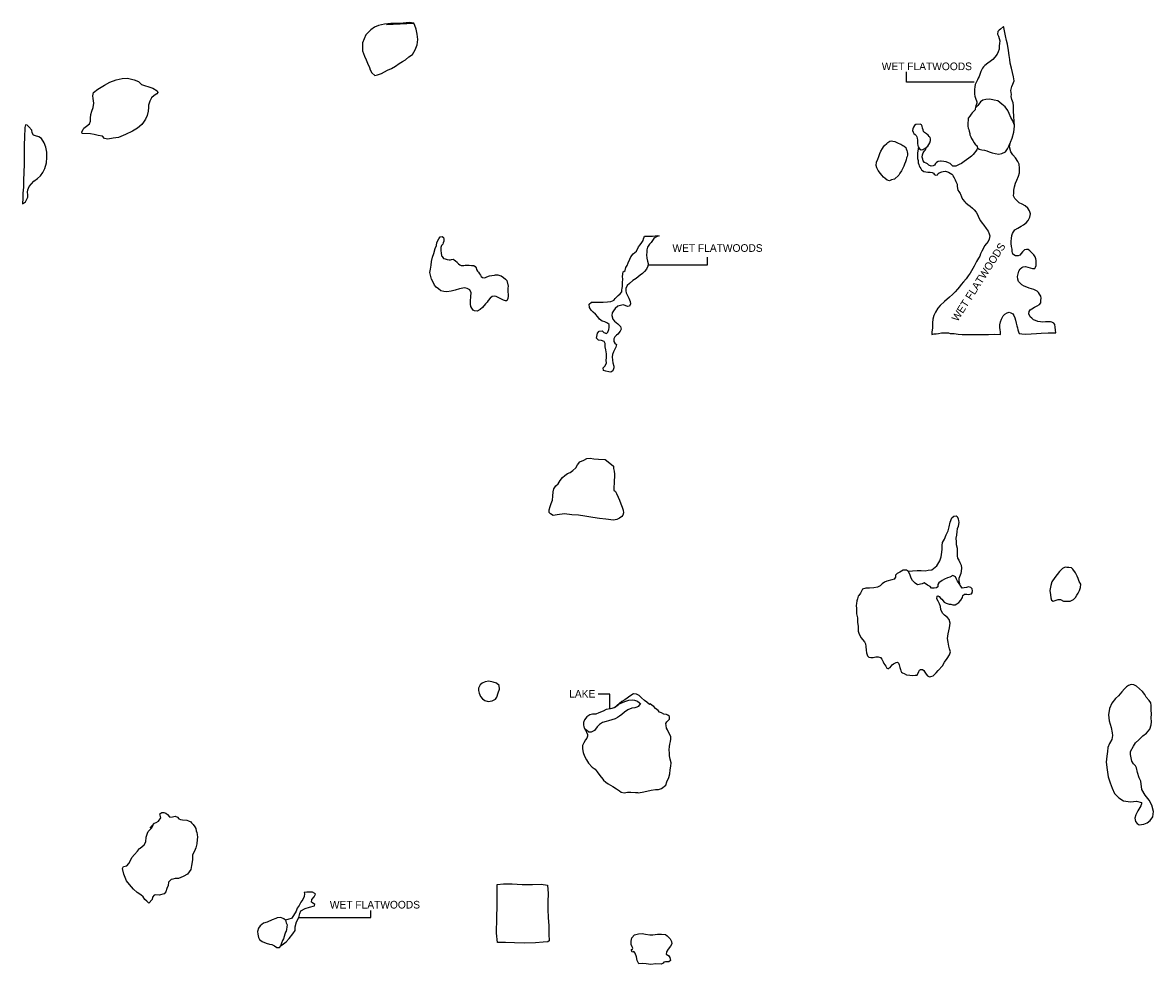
# Model space of a CAD drawing. Extents: x 197904 to 213777, y 844255 to 875839.
# Tile 2 of 2: x 197922 to 212733, y 863502 to 875839. Entities that reach past the tile are written whole.
import ezdxf
from ezdxf.enums import TextEntityAlignment as Align

# ---------------------------------------------------------------- set-up
doc = ezdxf.new("R2010")
doc.units = 0
doc.header["$LTSCALE"] = 800
doc.layers.add('WETLANDS', color=11, linetype='CONTINUOUS')

msp = doc.modelspace()

# ---------------------------------------------------------------- linework, layer by layer
at = {"layer": 'WETLANDS', "color": 0}
for p, q in [((209500, 875059), (209500, 875195)), ((210387, 875059), (209500, 875059)), ((206893, 872666), (206893, 872768)), ((206118, 872666), (206893, 872666)), ((205923, 867045), (205876, 867016)), ((205963, 867040), (205923, 867045)), ((205614, 867041), (205459, 867041)), ((205614, 866848), (205614, 867041)), ((205740, 866920), (205711, 866893)), ((205769, 866944), (205740, 866920)), ((205809, 866966), (205769, 866944)), ((205842, 866991), (205809, 866966)), ((205876, 867016), (205842, 866991)), ((205996, 867025), (205963, 867040)), ((206029, 866992), (205996, 867025)), ((205353, 866773), (205312, 866744)), ((205386, 866779), (205353, 866773)), ((205431, 866780), (205386, 866779)), ((205468, 866796), (205431, 866780)), ((205526, 866821), (205468, 866796)), ((205566, 866841), (205526, 866821)), ((205623, 866850), (205566, 866841)), ((205640, 866853), (205623, 866850)), ((205680, 866869), (205640, 866853)), ((205711, 866893), (205680, 866869)), ((205283, 866706), (205268, 866670)), ((205268, 866670), (205270, 866638)), ((205270, 866638), (205274, 866612)), ((205274, 866612), (205278, 866603)), ((205278, 866603), (205288, 866584)), ((205312, 866744), (205283, 866706)), ((201537, 864115), (202481, 864115)), ((202481, 864115), (202481, 864210))]:
    msp.add_line(p, q, dxfattribs=at)
for points in [[(203046, 875830), (202980, 875832), (202907, 875832), (202818, 875828), (202743, 875825), (202660, 875820), (202585, 875802), (202530, 875778), (202484, 875746), (202455, 875719), (202419, 875680), (202394, 875628), (202373, 875573), (202372, 875524), (202374, 875471), (202398, 875397), (202421, 875350), (202440, 875306), (202467, 875251), (202476, 875218), (202494, 875182), (202534, 875147), (202571, 875154), (202621, 875172), (202702, 875215), (202754, 875238), (202806, 875268), (202853, 875304), (202899, 875330), (202938, 875350), (202982, 875391), (203029, 875421), (203064, 875484), (203090, 875546), (203099, 875616), (203088, 875686), (203075, 875751), (203061, 875799), (203047, 875832), (202983, 875839), (202907, 875832), (202849, 875826), (202771, 875821), (202689, 875815)], [(198702, 874385), (198699, 874409), (198713, 874439), (198726, 874456), (198759, 874481), (198797, 874514), (198809, 874548), (198810, 874586), (198817, 874634), (198827, 874678), (198844, 874727), (198856, 874782), (198848, 874843), (198840, 874881), (198852, 874924), (198907, 874968), (198994, 875020), (199063, 875059), (199147, 875090), (199227, 875107), (199297, 875109), (199383, 875089), (199440, 875066), (199481, 875026), (199520, 875015), (199574, 874998), (199628, 874981), (199685, 874946), (199693, 874923), (199679, 874904), (199645, 874885), (199610, 874853), (199589, 874808), (199573, 874757), (199571, 874727), (199567, 874678), (199552, 874623), (199532, 874576), (199506, 874534), (199485, 874504), (199426, 874455), (199361, 874415), (199268, 874372), (199178, 874334), (199110, 874323), (199038, 874314), (198993, 874322), (198970, 874349), (198912, 874362), (198859, 874375), (198811, 874380)], [(197922, 873463), (197960, 873490), (197975, 873517), (197991, 873550), (197989, 873582), (197986, 873616), (197989, 873647), (198009, 873691), (198040, 873726), (198071, 873763), (198119, 873796), (198158, 873833), (198189, 873877), (198215, 873926), (198237, 874001), (198241, 874072), (198240, 874141), (198224, 874209), (198204, 874266), (198168, 874320), (198136, 874341), (198089, 874354), (198066, 874365), (198049, 874395), (198043, 874431), (198005, 874473), (197982, 874495), (197959, 874498), (197951, 874463), (197950, 874430), (197948, 874367), (197942, 874207), (197941, 874084), (197941, 873987), (197939, 873873), (197934, 873777), (197932, 873682), (197926, 873605), (197925, 873527), (197922, 873477)], [(209623, 874502), (209602, 874489), (209589, 874471), (209581, 874448), (209580, 874425), (209585, 874404), (209597, 874385), (209613, 874372), (209625, 874358), (209634, 874344), (209640, 874324), (209643, 874299), (209644, 874253), (209646, 874231), (209651, 874213), (209659, 874200), (209669, 874186), (209690, 874171), (209714, 874175), (209740, 874190), (209761, 874205), (209780, 874222), (209793, 874243), (209805, 874266), (209813, 874293), (209815, 874315), (209810, 874332), (209796, 874348), (209785, 874363), (209761, 874380), (209733, 874400), (209720, 874412), (209716, 874432), (209707, 874455), (209703, 874483), (209695, 874501), (209679, 874510)], [(209344, 873790), (209301, 873778), (209278, 873768), (209248, 873775), (209219, 873796), (209197, 873815), (209176, 873839), (209157, 873861), (209130, 873901), (209109, 873936), (209102, 873967), (209108, 874010), (209122, 874049), (209135, 874084), (209150, 874122), (209165, 874154), (209184, 874189), (209196, 874211), (209213, 874231), (209240, 874253), (209254, 874267), (209282, 874285), (209299, 874288), (209320, 874287), (209346, 874280), (209373, 874267), (209389, 874258), (209411, 874251), (209427, 874245), (209451, 874230), (209468, 874220), (209489, 874202), (209496, 874187), (209502, 874164), (209506, 874145), (209513, 874123), (209511, 874104), (209506, 874086), (209501, 874066), (209494, 874042), (209485, 874014), (209473, 873983), (209464, 873960), (209453, 873930), (209435, 873899), (209413, 873866), (209400, 873842)], [(204282, 872387), (204279, 872358), (204276, 872332), (204276, 872305), (204280, 872287), (204282, 872257), (204276, 872225), (204265, 872195), (204245, 872193), (204219, 872202), (204195, 872214), (204175, 872226), (204152, 872239), (204125, 872249), (204103, 872256), (204071, 872252), (204046, 872231), (204019, 872200), (204005, 872178), (203984, 872154), (203947, 872108), (203917, 872081), (203878, 872060), (203843, 872063), (203822, 872074), (203804, 872096), (203792, 872120), (203787, 872152), (203790, 872189), (203792, 872253), (203796, 872300), (203779, 872337), (203747, 872357), (203715, 872363), (203687, 872361), (203644, 872351), (203589, 872335), (203534, 872320), (203480, 872312), (203438, 872317), (203400, 872326), (203368, 872350), (203340, 872374), (203319, 872398), (203298, 872437), (203278, 872477), (203267, 872514), (203258, 872564), (203264, 872610), (203273, 872662), (203278, 872709), (203291, 872764), (203308, 872816), (203325, 872879), (203341, 872920), (203348, 872960), (203372, 873005), (203392, 873031), (203416, 873036), (203436, 873024), (203440, 873004), (203438, 872976), (203432, 872955), (203425, 872936), (203407, 872920), (203402, 872894), (203399, 872849), (203403, 872823), (203407, 872784), (203419, 872773), (203437, 872750), (203457, 872744), (203484, 872737), (203507, 872730), (203527, 872733), (203541, 872735), (203563, 872738), (203574, 872730), (203592, 872718), (203612, 872702), (203620, 872692), (203632, 872678), (203649, 872664), (203668, 872657), (203687, 872656), (203701, 872659), (203717, 872661), (203740, 872663), (203772, 872661), (203803, 872657), (203832, 872656), (203850, 872646), (203861, 872626), (203869, 872606), (203881, 872581), (203892, 872568), (203907, 872549), (203918, 872530), (203930, 872515), (203947, 872501), (203967, 872494), (203983, 872499), (204003, 872508), (204003, 872510), (204036, 872520), (204069, 872528), (204101, 872532), (204118, 872536), (204147, 872534), (204171, 872527), (204192, 872520), (204221, 872500), (204246, 872480), (204263, 872462)], [(205666, 871315), (205655, 871279), (205626, 871261), (205600, 871264), (205561, 871273), (205529, 871283), (205527, 871317), (205546, 871340), (205571, 871379), (205567, 871415), (205568, 871446), (205568, 871498), (205559, 871553), (205551, 871591), (205554, 871634), (205541, 871663), (205506, 871673), (205466, 871679), (205441, 871705), (205443, 871728), (205452, 871770), (205476, 871795), (205515, 871801), (205537, 871778), (205568, 871765), (205589, 871785), (205601, 871819), (205605, 871847), (205603, 871882), (205582, 871900), (205546, 871919), (205514, 871929), (205480, 871953), (205455, 871984), (205424, 872021), (205395, 872045), (205370, 872071), (205349, 872108), (205343, 872150), (205374, 872175), (205414, 872177), (205463, 872176), (205526, 872177), (205581, 872180), (205628, 872184), (205670, 872202), (205671, 872208), (205683, 872224), (205700, 872244), (205723, 872262), (205751, 872284), (205770, 872310), (205772, 872336), (205774, 872361), (205779, 872384), (205778, 872430), (205785, 872481), (205779, 872507), (205784, 872548), (205789, 872574), (205801, 872584), (205798, 872577), (205815, 872592), (205825, 872632), (205839, 872657), (205854, 872693), (205875, 872739), (205890, 872770), (205919, 872811), (205963, 872845), (205991, 872900), (206012, 872927), (206034, 872957), (206052, 872985), (206056, 873005), (206064, 873029), (206067, 873042), (206104, 873042), (206137, 873042), (206171, 873041), (206209, 873046), (206238, 873048), (206259, 873046), (206233, 873037), (206208, 873024), (206190, 873009), (206171, 872985), (206153, 872958), (206132, 872937), (206109, 872898), (206098, 872861), (206097, 872832), (206096, 872797), (206100, 872751), (206108, 872715), (206114, 872685), (206112, 872650), (206094, 872609), (206068, 872579), (206040, 872552), (206012, 872530), (205984, 872508), (205959, 872488), (205914, 872460), (205873, 872420), (205842, 872393), (205823, 872354), (205823, 872323), (205829, 872297), (205849, 872256), (205864, 872227), (205881, 872184), (205884, 872154), (205871, 872123), (205844, 872118), (205815, 872132), (205787, 872142), (205719, 872125), (205683, 872095), (205660, 872064), (205642, 872036), (205641, 872003), (205655, 871956), (205674, 871928), (205718, 871891), (205752, 871857), (205764, 871824), (205748, 871797), (205720, 871758), (205701, 871745), (205680, 871721), (205666, 871696), (205667, 871663), (205680, 871638), (205701, 871620), (205693, 871586), (205677, 871561), (205660, 871525), (205650, 871492), (205646, 871460), (205650, 871417), (205652, 871384), (205665, 871339)], [(204836, 869402), (204820, 869421), (204819, 869457), (204831, 869498), (204845, 869540), (204861, 869584), (204865, 869637), (204870, 869690), (204882, 869732), (204905, 869770), (204936, 869797), (204964, 869841), (204995, 869879), (205026, 869907), (205057, 869931), (205095, 869946), (205128, 869970), (205168, 870007), (205189, 870046), (205220, 870087), (205275, 870106), (205313, 870127), (205355, 870134), (205405, 870124), (205466, 870122), (205553, 870115), (205592, 870087), (205663, 870030), (205660, 869998), (205670, 869964), (205676, 869925), (205676, 869882), (205671, 869848), (205672, 869792), (205668, 869766), (205668, 869712), (205688, 869695), (205699, 869669), (205722, 869623), (205741, 869585), (205758, 869536), (205775, 869490), (205787, 869454), (205794, 869417), (205784, 869388), (205769, 869367), (205741, 869346), (205705, 869330), (205663, 869322), (205559, 869333), (205480, 869343), (205393, 869357), (205287, 869373), (205201, 869386), (205114, 869389), (205019, 869402), (204925, 869391), (204873, 869382)], [(211578, 868706), (211541, 868687), (211504, 868649), (211474, 868609), (211442, 868572), (211403, 868512), (211388, 868464), (211377, 868399), (211386, 868343), (211391, 868304), (211399, 868271), (211421, 868259), (211459, 868275), (211488, 868282), (211518, 868280), (211555, 868260), (211615, 868258), (211643, 868262), (211685, 868283), (211711, 868308), (211730, 868337), (211750, 868365), (211767, 868399), (211778, 868440), (211781, 868481), (211763, 868517), (211748, 868558), (211733, 868588), (211711, 868629), (211677, 868677), (211659, 868696), (211624, 868703), (211600, 868701)], [(210364, 868379), (210359, 868374), (210365, 868397), (210359, 868422), (210344, 868441), (210313, 868447), (210284, 868441), (210256, 868433), (210229, 868431), (210211, 868456), (210189, 868490), (210167, 868520), (210155, 868548), (210143, 868580), (210108, 868596), (210065, 868576), (210037, 868565), (209996, 868546), (209965, 868530), (209924, 868499), (209911, 868477), (209909, 868449), (209893, 868435), (209861, 868431), (209829, 868431), (209810, 868450), (209774, 868470), (209732, 868500), (209704, 868488), (209644, 868476), (209614, 868496), (209577, 868531), (209560, 868561), (209546, 868602), (209527, 868647), (209499, 868667), (209456, 868664), (209410, 868640), (209379, 868622), (209357, 868600), (209356, 868573), (209336, 868550), (209307, 868541), (209242, 868523), (209210, 868508), (209179, 868489), (209156, 868460), (209119, 868442), (209070, 868436), (209014, 868429), (208967, 868432), (208922, 868415), (208898, 868365), (208874, 868336), (208865, 868325), (208858, 868292), (208848, 868263), (208843, 868231), (208840, 868202), (208844, 868166), (208844, 868096), (208856, 868040), (208858, 867981), (208866, 867933), (208868, 867884), (208868, 867867), (208874, 867840), (208886, 867810), (208905, 867780), (208925, 867757), (208948, 867728), (208963, 867700), (208965, 867665), (208971, 867619), (208974, 867585), (208988, 867543), (209008, 867526), (209033, 867521), (209064, 867524), (209097, 867532), (209128, 867530), (209157, 867521), (209177, 867500), (209194, 867467), (209203, 867443), (209227, 867408), (209243, 867381), (209262, 867375), (209260, 867377), (209284, 867392), (209310, 867426), (209330, 867441), (209365, 867458), (209383, 867461), (209395, 867449), (209405, 867425), (209414, 867392), (209420, 867365), (209424, 867348), (209435, 867331), (209447, 867323), (209470, 867311), (209500, 867293), (209542, 867290), (209577, 867288), (209614, 867291), (209638, 867289), (209660, 867337), (209670, 867356), (209684, 867367), (209707, 867367), (209727, 867351), (209738, 867329), (209757, 867305), (209775, 867280), (209801, 867267), (209818, 867272), (209849, 867282), (209890, 867319), (209916, 867350), (209969, 867411), (209999, 867462), (210033, 867507), (210062, 867555), (210074, 867597), (210064, 867636), (210054, 867669), (210043, 867722), (210038, 867772), (210044, 867834), (210062, 867910), (210070, 867971), (210059, 868020), (210038, 868048), (209999, 868078), (209972, 868102), (209949, 868150), (209944, 868192), (209932, 868225), (209914, 868259), (209896, 868289), (209899, 868326), (209912, 868332), (209928, 868320), (209943, 868300), (209960, 868284), (209991, 868246), (210021, 868232), (210057, 868220), (210081, 868219), (210107, 868211), (210137, 868212), (210157, 868225), (210185, 868244), (210211, 868272), (210231, 868310), (210236, 868333), (210257, 868350), (210289, 868350), (210309, 868348), (210351, 868356)], [(203909, 867156), (203895, 867121), (203892, 867089), (203900, 867056), (203920, 867012), (203945, 866982), (203978, 866958), (204019, 866947), (204074, 866953), (204118, 866975), (204135, 867003), (204150, 867059), (204170, 867107), (204163, 867155), (204129, 867185), (204085, 867200), (204029, 867213), (203980, 867205), (203942, 867185), (203917, 867165)], [(212353, 867113), (212319, 867074), (212278, 867020), (212236, 866984), (212187, 866925), (212159, 866853), (212144, 866773), (212154, 866691), (212179, 866603), (212194, 866537), (212197, 866499), (212187, 866448), (212157, 866397), (212137, 866344), (212132, 866289), (212123, 866230), (212116, 866151), (212129, 866052), (212141, 865961), (212167, 865880), (212192, 865812), (212223, 865740), (212282, 865683), (212343, 865645), (212435, 865630), (212510, 865639), (212577, 865624), (212577, 865603), (212567, 865581), (212528, 865515), (212502, 865463), (212491, 865417), (212500, 865373), (212519, 865349), (212549, 865331), (212607, 865340), (212652, 865356), (212689, 865389), (212726, 865433), (212733, 865505), (212714, 865586), (212678, 865655), (212626, 865720), (212581, 865794), (212568, 865904), (212546, 865946), (212525, 866015), (212513, 866077), (212498, 866101), (212472, 866131), (212453, 866164), (212441, 866206), (212433, 866250), (212432, 866291), (212471, 866359), (212501, 866403), (212542, 866443), (212597, 866495), (212645, 866533), (212687, 866584), (212705, 866639), (212707, 866679), (212706, 866731), (212707, 866781), (212704, 866836), (212702, 866894), (212698, 866928), (212679, 866958), (212640, 867002), (212620, 867039), (212591, 867077), (212552, 867113), (212511, 867148), (212476, 867164), (212441, 867169), (212408, 867156), (212383, 867137)], [(199576, 864305), (199551, 864332), (199524, 864352), (199502, 864386), (199472, 864415), (199421, 864443), (199373, 864486), (199323, 864549), (199281, 864598), (199246, 864686), (199230, 864757), (199243, 864785), (199285, 864794), (199312, 864822), (199335, 864864), (199354, 864901), (199386, 864943), (199425, 864987), (199453, 865022), (199462, 865024), (199516, 865069), (199538, 865107), (199540, 865167), (199559, 865220), (199566, 865244), (199580, 865256), (199611, 865285), (199632, 865327), (199592, 865285), (199617, 865317), (199648, 865350), (199671, 865361), (199700, 865377), (199733, 865421), (199721, 865475), (199746, 865491), (199772, 865492), (199799, 865483), (199821, 865464), (199847, 865434), (199852, 865432), (199886, 865436), (199920, 865443), (199949, 865430), (199970, 865408), (199990, 865402), (200016, 865395), (200071, 865391), (200095, 865384), (200127, 865371), (200136, 865357), (200144, 865349), (200156, 865335), (200179, 865304), (200191, 865281), (200197, 865253), (200206, 865231), (200210, 865205), (200214, 865169), (200210, 865139), (200203, 865083), (200189, 865030), (200173, 864984), (200148, 864935), (200147, 864871), (200134, 864799), (200124, 864746), (200082, 864683), (200025, 864652), (199962, 864627), (199922, 864625), (199889, 864620), (199866, 864616), (199835, 864580), (199827, 864537), (199813, 864496), (199797, 864451), (199778, 864428), (199709, 864410), (199666, 864411), (199645, 864408), (199624, 864383), (199619, 864354)], [(204802, 863796), (204740, 863791), (204641, 863785), (204500, 863778), (204363, 863783), (204248, 863790), (204142, 863789), (204128, 863913), (204132, 864111), (204139, 864275), (204138, 864415), (204136, 864521), (204136, 864550), (204219, 864558), (204333, 864558), (204467, 864550), (204599, 864549), (204712, 864551), (204798, 864538), (204807, 864430), (204802, 864320), (204802, 864219), (204806, 864114), (204815, 864006), (204816, 863900), (204818, 863811)], [(201750, 864429), (201719, 864446), (201679, 864446), (201643, 864446), (201612, 864445), (201613, 864426), (201609, 864391), (201592, 864351), (201568, 864315), (201545, 864272), (201518, 864239), (201503, 864200), (201469, 864143), (201445, 864104), (201407, 864094), (201364, 864082), (201342, 864099), (201306, 864118), (201256, 864113), (201239, 864105), (201189, 864087), (201126, 864057), (201075, 864043), (201034, 864005), (201011, 863977), (200998, 863934), (201001, 863898), (201012, 863856), (201025, 863827), (201059, 863802), (201111, 863779), (201157, 863768), (201188, 863762), (201220, 863747), (201252, 863725), (201285, 863725), (201310, 863751), (201323, 863757), (201374, 863799), (201414, 863841), (201463, 863903), (201492, 863948), (201494, 863993), (201509, 864058), (201540, 864117), (201554, 864169), (201568, 864204), (201625, 864235), (201679, 864252), (201747, 864270), (201751, 864288), (201720, 864307), (201707, 864318), (201709, 864351), (201741, 864388), (201758, 864421), (201744, 864433)], [(205993, 863510), (205973, 863551), (205961, 863602), (205944, 863648), (205928, 863670), (205906, 863661), (205898, 863690), (205896, 863698), (205909, 863702), (205913, 863713), (205907, 863731), (205895, 863763), (205892, 863808), (205903, 863849), (205937, 863887), (205990, 863903), (206035, 863907), (206082, 863897), (206136, 863888), (206177, 863890), (206240, 863899), (206292, 863900), (206343, 863894), (206364, 863878), (206403, 863835), (206423, 863803), (206425, 863772), (206406, 863739), (206379, 863702), (206357, 863667), (206351, 863632), (206368, 863627), (206386, 863613), (206401, 863592), (206406, 863553), (206385, 863536), (206344, 863534), (206322, 863531), (206314, 863517), (206284, 863506), (206215, 863509), (206150, 863502), (206089, 863510), (206041, 863514)]]:
    msp.add_lwpolyline(points, close=True, dxfattribs=at)
for points in [[(209658, 874205), (209654, 874184), (209647, 874155), (209643, 874132), (209645, 874089), (209644, 874059), (209652, 874033), (209652, 874003), (209659, 873981), (209666, 873962), (209675, 873943), (209688, 873927), (209696, 873912), (209707, 873901), (209727, 873888), (209754, 873883), (209778, 873881), (209809, 873881), (209836, 873876), (209854, 873865), (209863, 873852), (209873, 873844), (209884, 873839), (209905, 873846), (209916, 873860), (209928, 873872), (209960, 873884), (209981, 873890), (210011, 873892), (210049, 873879), (210073, 873867), (210091, 873855), (210105, 873840), (210111, 873822), (210125, 873807), (210136, 873780), (210146, 873759), (210156, 873738), (210161, 873723), (210165, 873697), (210166, 873666), (210171, 873645), (210184, 873626), (210201, 873598), (210207, 873590), (210219, 873555), (210235, 873525), (210264, 873493), (210277, 873480), (210304, 873457), (210333, 873433), (210366, 873410), (210386, 873385), (210412, 873355), (210429, 873323), (210447, 873281), (210467, 873241), (210491, 873211), (210511, 873184), (210544, 873142), (210570, 873107), (210583, 873071), (210592, 873047), (210588, 873025), (210582, 873000), (210570, 872972), (210546, 872947), (210521, 872916), (210506, 872882), (210487, 872843), (210470, 872808), (210458, 872779), (210441, 872751), (210415, 872710), (210399, 872676), (210384, 872647), (210367, 872618), (210351, 872587), (210333, 872555), (210309, 872523), (210279, 872483), (210248, 872445), (210217, 872408), (210193, 872376), (210168, 872348), (210135, 872313), (210100, 872276), (210062, 872240), (209999, 872187), (209942, 872132), (209911, 872098), (209878, 872047), (209856, 872003), (209846, 871956), (209839, 871907), (209839, 871863), (209839, 871835), (209833, 871787), (209831, 871755), (209861, 871760), (209887, 871760), (209920, 871765), (209956, 871773), (209989, 871775), (210028, 871776), (210049, 871773), (210073, 871767), (210107, 871766), (210123, 871765), (210148, 871761), (210175, 871757), (210229, 871753), (210276, 871751), (210327, 871752), (210379, 871752), (210429, 871752), (210507, 871754), (210575, 871754), (210651, 871757), (210730, 871754), (210730, 871789), (210725, 871814), (210721, 871843), (210722, 871879), (210729, 871921), (210743, 871956), (210764, 871997), (210788, 872021), (210818, 872038), (210844, 872045), (210868, 872039), (210890, 872024), (210905, 872003), (210919, 871971), (210929, 871941), (210937, 871903), (210945, 871868), (210953, 871842), (210959, 871815), (210967, 871789), (210977, 871766), (211008, 871760), (211064, 871759), (211132, 871764), (211200, 871766), (211265, 871771), (211353, 871775), (211396, 871776), (211438, 871777), (211454, 871775), (211452, 871812), (211447, 871848), (211442, 871882), (211428, 871900), (211402, 871914), (211385, 871917), (211351, 871917), (211321, 871917), (211283, 871914), (211253, 871917), (211221, 871924), (211190, 871935), (211164, 871947), (211139, 871966), (211119, 871985), (211100, 872023), (211104, 872055), (211121, 872077), (211142, 872091), (211176, 872110), (211209, 872130), (211241, 872147), (211258, 872167), (211259, 872197), (211262, 872229), (211258, 872257), (211243, 872283), (211228, 872303), (211213, 872319), (211192, 872331), (211167, 872343), (211136, 872352), (211108, 872362), (211074, 872371), (211039, 872386), (211011, 872405), (210985, 872428), (210967, 872449), (210959, 872479), (210955, 872515), (210960, 872550), (210972, 872584), (210988, 872615), (211008, 872631), (211026, 872639), (211059, 872642), (211090, 872637), (211121, 872627), (211149, 872618), (211179, 872619), (211190, 872635), (211197, 872659), (211198, 872686), (211199, 872721), (211192, 872745), (211183, 872769), (211166, 872796), (211141, 872823), (211114, 872849), (211092, 872866), (211069, 872868), (211046, 872862), (211033, 872850), (211018, 872835), (211000, 872814), (210983, 872792), (210961, 872783), (210925, 872785), (210891, 872806), (210884, 872841), (210882, 872870), (210876, 872907), (210869, 872945), (210869, 872977), (210874, 873012), (210879, 873050), (210888, 873074), (210900, 873100), (210920, 873124), (210956, 873144), (211003, 873171), (211034, 873190), (211068, 873214), (211066, 873216), (211092, 873248), (211116, 873291), (211122, 873332), (211112, 873375), (211089, 873407), (211055, 873438), (211015, 873459), (210973, 873479), (210947, 873505), (210919, 873535), (210902, 873570), (210904, 873606), (210906, 873644), (210915, 873688), (210927, 873736), (210944, 873775), (210965, 873829), (210979, 873871), (210979, 873930), (210974, 873986), (210959, 874021), (210927, 874069), (210892, 874108), (210865, 874148), (210847, 874211), (210863, 874274), (210885, 874326), (210905, 874402), (210912, 874484), (210910, 874553), (210904, 874606), (210901, 874687), (210902, 874750), (210898, 874786), (210881, 874832), (210871, 874872), (210873, 874897), (210868, 874951), (210877, 875003), (210893, 875034), (210908, 875076), (210902, 875128), (210887, 875184), (210876, 875240), (210859, 875309), (210853, 875355), (210843, 875406), (210834, 875475), (210824, 875555), (210808, 875604), (210795, 875666), (210784, 875733), (210776, 875776), (210768, 875788), (210730, 875754), (210712, 875741), (210695, 875721), (210691, 875688), (210704, 875663), (210713, 875630), (210724, 875600), (210718, 875563), (210714, 875533), (210714, 875492), (210700, 875457), (210685, 875426), (210657, 875384), (210631, 875357), (210597, 875328), (210566, 875308), (210527, 875276), (210508, 875260), (210494, 875240), (210475, 875198), (210461, 875158), (210450, 875134), (210438, 875112), (210428, 875090), (210415, 875064), (210400, 875030), (210393, 874996), (210389, 874964), (210389, 874939), (210389, 874929), (210391, 874901), (210394, 874876), (210408, 874836), (210415, 874816), (210421, 874799), (210420, 874783), (210406, 874747), (210402, 874725), (210400, 874710), (210398, 874698), (210382, 874677), (210376, 874673), (210361, 874656), (210346, 874640), (210327, 874615), (210309, 874587), (210305, 874557), (210302, 874531), (210302, 874515), (210303, 874484), (210309, 874456), (210314, 874437), (210319, 874417), (210328, 874387), (210331, 874368), (210340, 874341), (210351, 874319), (210367, 874294), (210384, 874266), (210405, 874239), (210406, 874238), (210415, 874227), (210427, 874215), (210430, 874193), (210421, 874173), (210404, 874149), (210391, 874131), (210374, 874111), (210349, 874089), (210315, 874061), (210287, 874041), (210256, 874018), (210220, 873994), (210191, 873978), (210144, 873958), (210107, 873960), (210091, 873972), (210072, 873991), (210050, 874004), (210018, 874013), (209988, 874020), (209952, 874023), (209944, 874022), (209914, 874021), (209894, 874006), (209881, 873992), (209868, 873973), (209850, 873961), (209823, 873959), (209794, 873971), (209775, 873990), (209758, 873997), (209734, 874008), (209716, 874027), (209713, 874048), (209706, 874074), (209710, 874107), (209716, 874131), (209735, 874157), (209747, 874174), (209759, 874199)], [(210910, 874503), (210890, 874550), (210867, 874594), (210845, 874646), (210826, 874688), (210792, 874735), (210749, 874772), (210694, 874812), (210649, 874824), (210590, 874838), (210540, 874831), (210500, 874824), (210468, 874799), (210435, 874755), (210402, 874722)], [(210910, 874503), (210911, 874498)], [(210430, 874198), (210453, 874183), (210488, 874170), (210521, 874166), (210553, 874161), (210584, 874148), (210622, 874135), (210662, 874123), (210707, 874115), (210746, 874123), (210795, 874145), (210823, 874186), (210840, 874220), (210854, 874255)], [(209522, 868651), (209578, 868656), (209641, 868661), (209691, 868661), (209742, 868656), (209782, 868664), (209830, 868671), (209897, 868722), (209935, 868790), (209955, 868840), (209964, 868901), (209966, 868940), (209966, 868988), (209970, 869027), (209996, 869074), (210020, 869128), (210045, 869183), (210058, 869235), (210070, 869296), (210093, 869352), (210118, 869373), (210149, 869379), (210165, 869371), (210178, 869339), (210182, 869311), (210187, 869293), (210177, 869240), (210163, 869209), (210159, 869171), (210156, 869123), (210146, 869085), (210148, 869036), (210151, 869001), (210163, 868956), (210165, 868916), (210164, 868871), (210161, 868852), (210167, 868822), (210185, 868795), (210200, 868765), (210217, 868730), (210219, 868691), (210217, 868652), (210211, 868621), (210185, 868557), (210186, 868526), (210192, 868487), (210193, 868484)], [(205676, 866867), (205722, 866903), (205732, 866909), (205751, 866921), (205778, 866931), (205812, 866944), (205822, 866948), (205863, 866963), (205906, 866968), (205936, 866963), (205978, 866949), (206004, 866930), (206014, 866918), (205984, 866882), (205966, 866870), (205939, 866864), (205901, 866858), (205849, 866837), (205806, 866807), (205771, 866776), (205741, 866754), (205715, 866737), (205685, 866720), (205640, 866704), (205597, 866693), (205564, 866685), (205517, 866669), (205477, 866646), (205448, 866612), (205413, 866566), (205371, 866545), (205337, 866545), (205307, 866568), (205288, 866584), (205295, 866568), (205309, 866544), (205320, 866515), (205321, 866490), (205312, 866465), (205293, 866445), (205271, 866403), (205256, 866370), (205255, 866325), (205263, 866279), (205283, 866228), (205308, 866180), (205332, 866139), (205382, 866084), (205420, 866058), (205449, 866023), (205481, 865975), (205523, 865929), (205532, 865916), (205561, 865890), (205590, 865868), (205621, 865851), (205654, 865834), (205701, 865803), (205738, 865777), (205764, 865756), (205800, 865750), (205843, 865756), (205890, 865757), (205949, 865752), (205978, 865755), (205983, 865750), (206038, 865757), (206100, 865770), (206154, 865783), (206211, 865795), (206253, 865793), (206290, 865804), (206346, 865851), (206362, 865895), (206386, 865949), (206398, 865997), (206404, 866049), (206414, 866097), (206415, 866142), (206405, 866189), (206397, 866236), (206394, 866270), (206391, 866313), (206394, 866354), (206398, 866386), (206407, 866422), (206414, 866451), (206414, 866484), (206401, 866515), (206380, 866545), (206368, 866573), (206356, 866598), (206351, 866631), (206349, 866657), (206360, 866680), (206378, 866697), (206393, 866716), (206397, 866726), (206394, 866748), (206374, 866765), (206354, 866776), (206323, 866781), (206290, 866796), (206265, 866808), (206246, 866827), (206212, 866852), (206192, 866878), (206170, 866895), (206142, 866913), (206135, 866908), (206097, 866935), (206067, 866960), (206029, 866992)], [(201364, 864082), (201375, 864048), (201385, 864019), (201384, 863992), (201380, 863957), (201372, 863939), (201365, 863922), (201357, 863899), (201346, 863867), (201337, 863838), (201324, 863816), (201311, 863779), (201304, 863755), (201304, 863745)]]:
    msp.add_lwpolyline(points, dxfattribs=at)

# ---------------------------------------------------------------- texts
for s, p in [('WET FLATWOODS', (209766, 875216)), ('WET FLATWOODS', (207024, 872836)), ('LAKE', (205252, 866996))]:
    msp.add_text(s, height=100, dxfattribs=at).set_placement(p, align=Align.CENTER)
msp.add_text('WET FLATWOODS', height=100, rotation=57.5447, dxfattribs=at).set_placement((210485, 872413), align=Align.CENTER)
msp.add_text('WET FLATWOODS', height=100, dxfattribs=at).set_placement((201946, 864234))

doc.saveas('drawing.dxf')
